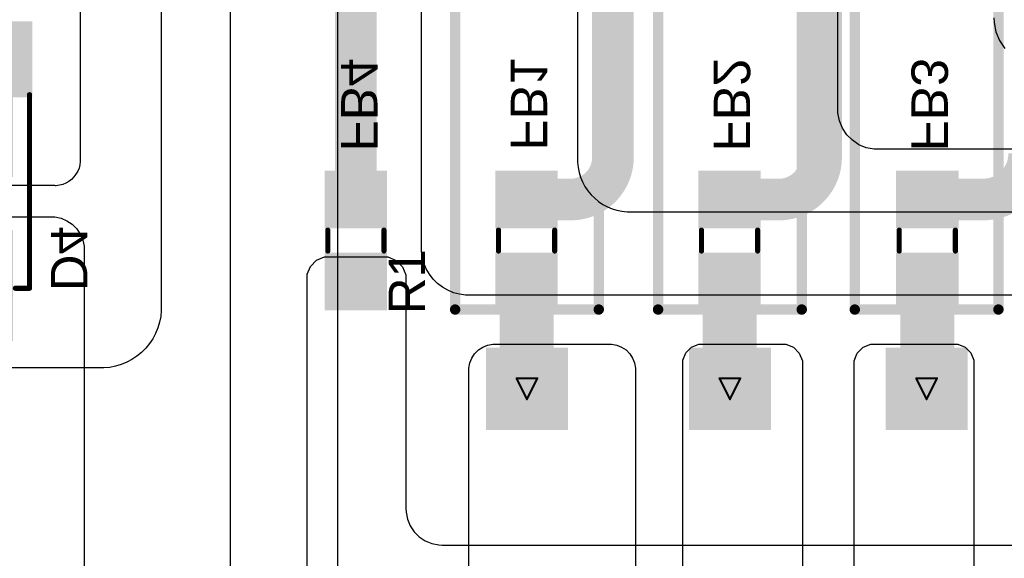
# Model space of a CAD drawing. Header units: inches. Extents: x 0 to 11.2, y -0.2 to 5.5.
# Tile 11 of 57: x 1.4 to 2.3, y 0.3 to 0.8. Entities that reach past the tile are written whole.
import ezdxf

# ---------------------------------------------------------------- set-up
doc = ezdxf.new("R2010")
doc.units = ezdxf.units.IN
doc.header["$MEASUREMENT"] = 0
for name, color, linetype in [('Bottom Layer', 5, 'Continuous'), ('Bottom Overlay', 54, 'Continuous'), ('Bottom Paste', 16, 'Continuous'), ('Bottom Solder', 6, 'Continuous'), ('Drill Drawing', 1, 'Continuous'), ('Multi-Layer', 9, 'Continuous'), ('Pad Holes', 156, 'Continuous'), ('Top Layer', 1, 'Continuous'), ('Top Overlay', 2, 'Continuous'), ('Top Solder', 216, 'Continuous')]:
    doc.layers.add(name, color=color, linetype=linetype)
doc.styles.add('Arial', font='txt', dxfattribs={"height": 0.2})

# ---------------------------------------------------------------- blocks, each defined once
blk = doc.blocks.new('I___0805_B_3')
at = {"layer": 'Bottom Layer'}
for points in [[(-0.06299, 0.02598), (-0.01575, 0.02598), (-0.01575, -0.02598), (-0.06299, -0.02598)], [(0.01575, 0.02598), (0.06299, 0.02598), (0.06299, -0.02598), (0.01575, -0.02598)]]:
    blk.add_hatch(color=5, dxfattribs=at).paths.add_polyline_path(points)
at = {"layer": 'Bottom Paste'}
for points in [[(-0.06299, 0.02598), (-0.01575, 0.02598), (-0.01575, -0.02598), (-0.06299, -0.02598)], [(0.01575, 0.02598), (0.06299, 0.02598), (0.06299, -0.02598), (0.01575, -0.02598)]]:
    blk.add_hatch(color=16, dxfattribs=at).paths.add_polyline_path(points)
at = {"layer": 'Bottom Solder'}
for points in [[(-0.06699, 0.02998), (-0.01175, 0.02998), (-0.01175, -0.02998), (-0.06699, -0.02998)], [(0.01175, 0.02998), (0.06699, 0.02998), (0.06699, -0.02998), (0.01175, -0.02998)]]:
    blk.add_hatch(color=6, dxfattribs=at).paths.add_polyline_path(points)
at = {"layer": 'Bottom Overlay', "const_width": 0.005}
for points in [[(-0.01, 0.027), (0.01, 0.027)], [(-0.01, -0.027), (0.01, -0.027)]]:
    blk.add_lwpolyline(points, dxfattribs=at)
at = {"layer": 'Bottom Overlay', "const_width": 0.0025}
for points in [[(-0.01125, 0.027, 1), (-0.00875, 0.027, 1)], [(0.00875, 0.027, 1), (0.01125, 0.027, 1)], [(-0.01125, -0.027, 1), (-0.00875, -0.027, 1)], [(0.00875, -0.027, 1), (0.01125, -0.027, 1)]]:
    blk.add_lwpolyline(points, format="xyb", close=True, dxfattribs=at)
blk = doc.blocks.new('I___0805_B_4')
at = {"layer": 'Bottom Layer'}
for points in [[(-0.06299, 0.02598), (-0.01575, 0.02598), (-0.01575, -0.02598), (-0.06299, -0.02598)], [(0.01575, 0.02598), (0.06299, 0.02598), (0.06299, -0.02598), (0.01575, -0.02598)]]:
    blk.add_hatch(color=5, dxfattribs=at).paths.add_polyline_path(points)
at = {"layer": 'Bottom Paste'}
for points in [[(-0.06299, 0.02598), (-0.01575, 0.02598), (-0.01575, -0.02598), (-0.06299, -0.02598)], [(0.01575, 0.02598), (0.06299, 0.02598), (0.06299, -0.02598), (0.01575, -0.02598)]]:
    blk.add_hatch(color=16, dxfattribs=at).paths.add_polyline_path(points)
at = {"layer": 'Bottom Solder'}
for points in [[(-0.06699, 0.02998), (-0.01175, 0.02998), (-0.01175, -0.02998), (-0.06699, -0.02998)], [(0.01175, 0.02998), (0.06699, 0.02998), (0.06699, -0.02998), (0.01175, -0.02998)]]:
    blk.add_hatch(color=6, dxfattribs=at).paths.add_polyline_path(points)
at = {"layer": 'Bottom Overlay', "const_width": 0.005}
for points in [[(-0.01, 0.027), (0.01, 0.027)], [(-0.01, -0.027), (0.01, -0.027)]]:
    blk.add_lwpolyline(points, dxfattribs=at)
at = {"layer": 'Bottom Overlay', "const_width": 0.0025}
for points in [[(-0.01125, 0.027, 1), (-0.00875, 0.027, 1)], [(0.00875, 0.027, 1), (0.01125, 0.027, 1)], [(-0.01125, -0.027, 1), (-0.00875, -0.027, 1)], [(0.00875, -0.027, 1), (0.01125, -0.027, 1)]]:
    blk.add_lwpolyline(points, format="xyb", close=True, dxfattribs=at)
blk = doc.blocks.new('I___0805_B_5')
at = {"layer": 'Bottom Layer'}
for points in [[(-0.06299, 0.02598), (-0.01575, 0.02598), (-0.01575, -0.02598), (-0.06299, -0.02598)], [(0.01575, 0.02598), (0.06299, 0.02598), (0.06299, -0.02598), (0.01575, -0.02598)]]:
    blk.add_hatch(color=5, dxfattribs=at).paths.add_polyline_path(points)
at = {"layer": 'Bottom Paste'}
for points in [[(-0.06299, 0.02598), (-0.01575, 0.02598), (-0.01575, -0.02598), (-0.06299, -0.02598)], [(0.01575, 0.02598), (0.06299, 0.02598), (0.06299, -0.02598), (0.01575, -0.02598)]]:
    blk.add_hatch(color=16, dxfattribs=at).paths.add_polyline_path(points)
at = {"layer": 'Bottom Solder'}
for points in [[(-0.06699, 0.02998), (-0.01175, 0.02998), (-0.01175, -0.02998), (-0.06699, -0.02998)], [(0.01175, 0.02998), (0.06699, 0.02998), (0.06699, -0.02998), (0.01175, -0.02998)]]:
    blk.add_hatch(color=6, dxfattribs=at).paths.add_polyline_path(points)
at = {"layer": 'Bottom Overlay', "const_width": 0.005}
for points in [[(-0.01, 0.027), (0.01, 0.027)], [(-0.01, -0.027), (0.01, -0.027)]]:
    blk.add_lwpolyline(points, dxfattribs=at)
at = {"layer": 'Bottom Overlay', "const_width": 0.0025}
for points in [[(-0.01125, 0.027, 1), (-0.00875, 0.027, 1)], [(0.00875, 0.027, 1), (0.01125, 0.027, 1)], [(-0.01125, -0.027, 1), (-0.00875, -0.027, 1)], [(0.00875, -0.027, 1), (0.01125, -0.027, 1)]]:
    blk.add_lwpolyline(points, format="xyb", close=True, dxfattribs=at)
blk = doc.blocks.new('I___0805_B_6')
at = {"layer": 'Bottom Layer'}
for points in [[(-0.06299, 0.02598), (-0.01575, 0.02598), (-0.01575, -0.02598), (-0.06299, -0.02598)], [(0.01575, 0.02598), (0.06299, 0.02598), (0.06299, -0.02598), (0.01575, -0.02598)]]:
    blk.add_hatch(color=5, dxfattribs=at).paths.add_polyline_path(points)
at = {"layer": 'Bottom Paste'}
for points in [[(-0.06299, 0.02598), (-0.01575, 0.02598), (-0.01575, -0.02598), (-0.06299, -0.02598)], [(0.01575, 0.02598), (0.06299, 0.02598), (0.06299, -0.02598), (0.01575, -0.02598)]]:
    blk.add_hatch(color=16, dxfattribs=at).paths.add_polyline_path(points)
at = {"layer": 'Bottom Solder'}
for points in [[(-0.06699, 0.02998), (-0.01175, 0.02998), (-0.01175, -0.02998), (-0.06699, -0.02998)], [(0.01175, 0.02998), (0.06699, 0.02998), (0.06699, -0.02998), (0.01175, -0.02998)]]:
    blk.add_hatch(color=6, dxfattribs=at).paths.add_polyline_path(points)
at = {"layer": 'Bottom Overlay', "const_width": 0.005}
for points in [[(-0.01, 0.027), (0.01, 0.027)], [(-0.01, -0.027), (0.01, -0.027)]]:
    blk.add_lwpolyline(points, dxfattribs=at)
at = {"layer": 'Bottom Overlay', "const_width": 0.0025}
for points in [[(-0.01125, 0.027, 1), (-0.00875, 0.027, 1)], [(0.00875, 0.027, 1), (0.01125, 0.027, 1)], [(-0.01125, -0.027, 1), (-0.00875, -0.027, 1)], [(0.00875, -0.027, 1), (0.01125, -0.027, 1)]]:
    blk.add_lwpolyline(points, format="xyb", close=True, dxfattribs=at)
blk = doc.blocks.new('FMP200JR_52_1R_38')
at = {"layer": 'Bottom Layer'}
blk.add_hatch(color=5, dxfattribs=at).paths.add_polyline_path([(-0.27657, 0.03543), (-0.20571, 0.03543), (-0.20571, -0.03543), (-0.27657, -0.03543)])
h = blk.add_hatch(color=5, dxfattribs=at)
edge = h.paths.add_edge_path()
edge.add_arc((0.24114, 0), 0.03543, 0, 360)
at = {"layer": 'Bottom Solder'}
blk.add_hatch(color=6, dxfattribs=at).paths.add_polyline_path([(-0.28057, 0.03943), (-0.20171, 0.03943), (-0.20171, -0.03943), (-0.28057, -0.03943)])
h = blk.add_hatch(color=6, dxfattribs=at)
edge = h.paths.add_edge_path()
edge.add_arc((0.24114, 0), 0.03943, 0, 360)
at = {"layer": 'Multi-Layer'}
blk.add_hatch(color=9, dxfattribs=at).paths.add_polyline_path([(-0.27657, 0.03543), (-0.20571, 0.03543), (-0.20571, -0.03543), (-0.27657, -0.03543)])
h = blk.add_hatch(color=9, dxfattribs=at)
edge = h.paths.add_edge_path()
edge.add_arc((0.24114, 0), 0.03543, 0, 360)
at = {"layer": 'Pad Holes'}
h = blk.add_hatch(color=7, dxfattribs=at)
edge = h.paths.add_edge_path()
edge.add_arc((-0.24114, 0), 0.01969, 0, 360)
h = blk.add_hatch(color=7, dxfattribs=at)
edge = h.paths.add_edge_path()
edge.add_arc((0.24114, 0), 0.01969, 0, 360)
at = {"layer": 'Top Layer'}
blk.add_hatch(color=1, dxfattribs=at).paths.add_polyline_path([(-0.27657, 0.03543), (-0.20571, 0.03543), (-0.20571, -0.03543), (-0.27657, -0.03543)])
h = blk.add_hatch(color=1, dxfattribs=at)
edge = h.paths.add_edge_path()
edge.add_arc((0.24114, 0), 0.03543, 0, 360)
at = {"layer": 'Top Solder'}
blk.add_hatch(color=216, dxfattribs=at).paths.add_polyline_path([(-0.28057, 0.03943), (-0.20171, 0.03943), (-0.20171, -0.03943), (-0.28057, -0.03943)])
h = blk.add_hatch(color=216, dxfattribs=at)
edge = h.paths.add_edge_path()
edge.add_arc((0.24114, 0), 0.03943, 0, 360)
at = {"layer": 'Top Overlay', "const_width": 0.01}
for points in [[(-0.165, 0.069), (-0.165, -0.069)], [(-0.165, 0.069), (0.17, 0.069)], [(0.17, 0.069), (0.17, -0.069)], [(-0.165, -0.069), (0.17, -0.069)]]:
    blk.add_lwpolyline(points, dxfattribs=at)
at = {"layer": 'Top Overlay', "const_width": 0.005}
for points in [[(-0.1675, 0.069, 1), (-0.1625, 0.069, 1)], [(-0.1675, 0.069, 1), (-0.1625, 0.069, 1)], [(0.1675, 0.069, 1), (0.1725, 0.069, 1)], [(0.1675, 0.069, 1), (0.1725, 0.069, 1)], [(-0.1675, -0.069, 1), (-0.1625, -0.069, 1)], [(-0.1675, -0.069, 1), (-0.1625, -0.069, 1)], [(0.1675, -0.069, 1), (0.1725, -0.069, 1)], [(0.1675, -0.069, 1), (0.1725, -0.069, 1)]]:
    blk.add_lwpolyline(points, format="xyb", close=True, dxfattribs=at)
blk = doc.blocks.new('FMP200JR_52_1R_43')
at = {"layer": 'Bottom Layer'}
blk.add_hatch(color=5, dxfattribs=at).paths.add_polyline_path([(-0.27657, 0.03543), (-0.20571, 0.03543), (-0.20571, -0.03543), (-0.27657, -0.03543)])
h = blk.add_hatch(color=5, dxfattribs=at)
edge = h.paths.add_edge_path()
edge.add_arc((0.24114, 0), 0.03543, 0, 360)
at = {"layer": 'Bottom Solder'}
blk.add_hatch(color=6, dxfattribs=at).paths.add_polyline_path([(-0.28057, 0.03943), (-0.20171, 0.03943), (-0.20171, -0.03943), (-0.28057, -0.03943)])
h = blk.add_hatch(color=6, dxfattribs=at)
edge = h.paths.add_edge_path()
edge.add_arc((0.24114, 0), 0.03943, 0, 360)
at = {"layer": 'Multi-Layer'}
blk.add_hatch(color=9, dxfattribs=at).paths.add_polyline_path([(-0.27657, 0.03543), (-0.20571, 0.03543), (-0.20571, -0.03543), (-0.27657, -0.03543)])
h = blk.add_hatch(color=9, dxfattribs=at)
edge = h.paths.add_edge_path()
edge.add_arc((0.24114, 0), 0.03543, 0, 360)
at = {"layer": 'Pad Holes'}
h = blk.add_hatch(color=7, dxfattribs=at)
edge = h.paths.add_edge_path()
edge.add_arc((-0.24114, 0), 0.01969, 0, 360)
h = blk.add_hatch(color=7, dxfattribs=at)
edge = h.paths.add_edge_path()
edge.add_arc((0.24114, 0), 0.01969, 0, 360)
at = {"layer": 'Top Layer'}
blk.add_hatch(color=1, dxfattribs=at).paths.add_polyline_path([(-0.27657, 0.03543), (-0.20571, 0.03543), (-0.20571, -0.03543), (-0.27657, -0.03543)])
h = blk.add_hatch(color=1, dxfattribs=at)
edge = h.paths.add_edge_path()
edge.add_arc((0.24114, 0), 0.03543, 0, 360)
at = {"layer": 'Top Solder'}
blk.add_hatch(color=216, dxfattribs=at).paths.add_polyline_path([(-0.28057, 0.03943), (-0.20171, 0.03943), (-0.20171, -0.03943), (-0.28057, -0.03943)])
h = blk.add_hatch(color=216, dxfattribs=at)
edge = h.paths.add_edge_path()
edge.add_arc((0.24114, 0), 0.03943, 0, 360)
at = {"layer": 'Top Overlay', "const_width": 0.01}
for points in [[(-0.165, 0.069), (-0.165, -0.069)], [(-0.165, 0.069), (0.17, 0.069)], [(0.17, 0.069), (0.17, -0.069)], [(-0.165, -0.069), (0.17, -0.069)]]:
    blk.add_lwpolyline(points, dxfattribs=at)
at = {"layer": 'Top Overlay', "const_width": 0.005}
for points in [[(-0.1675, 0.069, 1), (-0.1625, 0.069, 1)], [(-0.1675, 0.069, 1), (-0.1625, 0.069, 1)], [(0.1675, 0.069, 1), (0.1725, 0.069, 1)], [(0.1675, 0.069, 1), (0.1725, 0.069, 1)], [(-0.1675, -0.069, 1), (-0.1625, -0.069, 1)], [(-0.1675, -0.069, 1), (-0.1625, -0.069, 1)], [(0.1675, -0.069, 1), (0.1725, -0.069, 1)], [(0.1675, -0.069, 1), (0.1725, -0.069, 1)]]:
    blk.add_lwpolyline(points, format="xyb", close=True, dxfattribs=at)
blk = doc.blocks.new('FMP200JR_52_1R_49')
at = {"layer": 'Bottom Layer'}
blk.add_hatch(color=5, dxfattribs=at).paths.add_polyline_path([(-0.27657, 0.03543), (-0.20571, 0.03543), (-0.20571, -0.03543), (-0.27657, -0.03543)])
h = blk.add_hatch(color=5, dxfattribs=at)
edge = h.paths.add_edge_path()
edge.add_arc((0.24114, 0), 0.03543, 0, 360)
at = {"layer": 'Bottom Solder'}
blk.add_hatch(color=6, dxfattribs=at).paths.add_polyline_path([(-0.28057, 0.03943), (-0.20171, 0.03943), (-0.20171, -0.03943), (-0.28057, -0.03943)])
h = blk.add_hatch(color=6, dxfattribs=at)
edge = h.paths.add_edge_path()
edge.add_arc((0.24114, 0), 0.03943, 0, 360)
at = {"layer": 'Multi-Layer'}
blk.add_hatch(color=9, dxfattribs=at).paths.add_polyline_path([(-0.27657, 0.03543), (-0.20571, 0.03543), (-0.20571, -0.03543), (-0.27657, -0.03543)])
h = blk.add_hatch(color=9, dxfattribs=at)
edge = h.paths.add_edge_path()
edge.add_arc((0.24114, 0), 0.03543, 0, 360)
at = {"layer": 'Pad Holes'}
h = blk.add_hatch(color=7, dxfattribs=at)
edge = h.paths.add_edge_path()
edge.add_arc((-0.24114, 0), 0.01969, 0, 360)
h = blk.add_hatch(color=7, dxfattribs=at)
edge = h.paths.add_edge_path()
edge.add_arc((0.24114, 0), 0.01969, 0, 360)
at = {"layer": 'Top Layer'}
blk.add_hatch(color=1, dxfattribs=at).paths.add_polyline_path([(-0.27657, 0.03543), (-0.20571, 0.03543), (-0.20571, -0.03543), (-0.27657, -0.03543)])
h = blk.add_hatch(color=1, dxfattribs=at)
edge = h.paths.add_edge_path()
edge.add_arc((0.24114, 0), 0.03543, 0, 360)
at = {"layer": 'Top Solder'}
blk.add_hatch(color=216, dxfattribs=at).paths.add_polyline_path([(-0.28057, 0.03943), (-0.20171, 0.03943), (-0.20171, -0.03943), (-0.28057, -0.03943)])
h = blk.add_hatch(color=216, dxfattribs=at)
edge = h.paths.add_edge_path()
edge.add_arc((0.24114, 0), 0.03943, 0, 360)
at = {"layer": 'Top Overlay', "const_width": 0.01}
for points in [[(-0.165, 0.069), (0.17, 0.069)], [(-0.165, 0.069), (-0.165, -0.069)], [(0.17, 0.069), (0.17, -0.069)], [(-0.165, -0.069), (0.17, -0.069)]]:
    blk.add_lwpolyline(points, dxfattribs=at)
at = {"layer": 'Top Overlay', "const_width": 0.005}
for points in [[(-0.1675, 0.069, 1), (-0.1625, 0.069, 1)], [(-0.1675, 0.069, 1), (-0.1625, 0.069, 1)], [(0.1675, 0.069, 1), (0.1725, 0.069, 1)], [(0.1675, 0.069, 1), (0.1725, 0.069, 1)], [(-0.1675, -0.069, 1), (-0.1625, -0.069, 1)], [(-0.1675, -0.069, 1), (-0.1625, -0.069, 1)], [(0.1675, -0.069, 1), (0.1725, -0.069, 1)], [(0.1675, -0.069, 1), (0.1725, -0.069, 1)]]:
    blk.add_lwpolyline(points, format="xyb", close=True, dxfattribs=at)
blk = doc.blocks.new('SMA_B_87')
at = {"layer": 'Bottom Layer'}
for points in [[(-0.12795, 0.03346), (-0.02953, 0.03346), (-0.02953, -0.03346), (-0.12795, -0.03346)], [(0.02953, 0.03346), (0.12795, 0.03346), (0.12795, -0.03346), (0.02953, -0.03346)]]:
    blk.add_hatch(color=5, dxfattribs=at).paths.add_polyline_path(points)
at = {"layer": 'Bottom Overlay'}
for points in [[(-0.175, -0.05598), (-0.12906, -0.05598), (-0.12906, 0.05597), (-0.175, 0.05597)], [(-0.12992, 0.03638), (-0.1022, 0.03638), (-0.1022, 0.05598), (-0.12992, 0.05598)], [(-0.12992, -0.05598), (-0.1022, -0.05598), (-0.1022, -0.03638), (-0.12992, -0.03638)]]:
    blk.add_hatch(color=54, dxfattribs=at).paths.add_polyline_path(points)
at = {"layer": 'Bottom Paste'}
for points in [[(-0.12795, 0.03346), (-0.02953, 0.03346), (-0.02953, -0.03346), (-0.12795, -0.03346)], [(0.02953, 0.03346), (0.12795, 0.03346), (0.12795, -0.03346), (0.02953, -0.03346)]]:
    blk.add_hatch(color=16, dxfattribs=at).paths.add_polyline_path(points)
at = {"layer": 'Bottom Solder'}
for points in [[(-0.13195, 0.03746), (-0.02553, 0.03746), (-0.02553, -0.03746), (-0.13195, -0.03746)], [(0.02553, 0.03746), (0.13195, 0.03746), (0.13195, -0.03746), (0.02553, -0.03746)]]:
    blk.add_hatch(color=6, dxfattribs=at).paths.add_polyline_path(points)
at = {"layer": 'Bottom Overlay', "const_width": 0.005}
for points in [[(0.08115, 0.05345), (-0.10465, 0.05345)], [(0.08115, 0.03985), (0.08115, 0.05345)], [(0.08115, -0.05345), (0.08115, -0.03985)], [(0.08115, -0.05345), (-0.10465, -0.05345)]]:
    blk.add_lwpolyline(points, dxfattribs=at)
at = {"layer": 'Bottom Overlay', "const_width": 0.0025}
for points in [[(-0.1059, 0.05345, 1), (-0.1034, 0.05345, 1)], [(0.0799, 0.05345, 1), (0.0824, 0.05345, 1)], [(0.0799, 0.05345, 1), (0.0824, 0.05345, 1)], [(0.0799, 0.03985, 1), (0.0824, 0.03985, 1)], [(0.0799, -0.03985, 1), (0.0824, -0.03985, 1)], [(-0.1059, -0.05345, 1), (-0.1034, -0.05345, 1)], [(0.0799, -0.05345, 1), (0.0824, -0.05345, 1)], [(0.0799, -0.05345, 1), (0.0824, -0.05345, 1)]]:
    blk.add_lwpolyline(points, format="xyb", close=True, dxfattribs=at)

msp = doc.modelspace()

# ---------------------------------------------------------------- hatches: boundary and pattern name
at = {"layer": 'Bottom Layer'}
for points in [[(1.85502, 0.45), (1.90698, 0.45), (1.90698, 0.57662), (1.85502, 0.57662)], [(2.05002, 0.45), (2.10198, 0.45), (2.10198, 0.57662), (2.05002, 0.57662)], [(2.24002, 0.45), (2.29198, 0.45), (2.29198, 0.57662), (2.24002, 0.57662)]]:
    msp.add_hatch(color=5, dxfattribs=at).paths.add_polyline_path(points)

# ---------------------------------------------------------------- linework, layer by layer
for p, q in [((1.45223, 0.86676), (1.45223, 0.66836)), ((1.4518, 0.66511), (1.45096, 0.66195)), ((1.45223, 0.66836), (1.4518, 0.66511)), ((1.44607, 0.65348), (1.44375, 0.65116)), ((1.44806, 0.65608), (1.44607, 0.65348)), ((1.4497, 0.65892), (1.44806, 0.65608)), ((1.45096, 0.66195), (1.4497, 0.65892)), ((1.42765, 0.64509), (1.32769, 0.64509)), ((1.42824, 0.64505), (1.42765, 0.64509)), ((1.42884, 0.64507), (1.42824, 0.64505)), ((1.42913, 0.64503), (1.42884, 0.64507)), ((1.43212, 0.64543), (1.42913, 0.64503)), ((1.43528, 0.64628), (1.43212, 0.64543)), ((1.43831, 0.64753), (1.43528, 0.64628)), ((1.44115, 0.64917), (1.43831, 0.64753)), ((1.44375, 0.65116), (1.44115, 0.64917)), ((1.32769, 0.615), (1.42765, 0.615)), ((1.42765, 0.615), (1.43368, 0.6138)), ((1.43368, 0.6138), (1.43936, 0.61145)), ((1.43936, 0.61145), (1.44447, 0.60803)), ((1.44447, 0.60803), (1.44882, 0.60369)), ((1.44882, 0.60369), (1.45223, 0.59858)), ((1.45223, 0.59858), (1.45458, 0.5929)), ((1.45458, 0.5929), (1.45578, 0.58687)), ((1.45578, 0.58687), (1.45578, 0.5838)), ((1.45578, 0.5838), (1.45578, 0.5838)), ((1.45578, 0.5838), (1.45578, 0.15378)), ((1.67323, 0.5676), (1.67909, 0.57345)), ((1.67909, 0.57345), (1.68674, 0.57662)), ((1.68674, 0.57662), (1.69088, 0.57662)), ((1.69088, 0.57662), (1.74768, 0.57662)), ((1.74768, 0.57662), (1.75563, 0.57333)), ((1.75563, 0.57333), (1.76171, 0.56725)), ((1.67006, 0.55995), (1.67323, 0.5676)), ((1.67006, 0.55581), (1.67006, 0.55995)), ((1.76171, 0.56725), (1.765, 0.5593)), ((1.765, 0.5593), (1.765, 0.555)), ((1.67006, 0.26709), (1.67006, 0.55581)), ((1.765, 0.555), (1.765, 0.335)), ((1.765, 0.335), (1.76517, 0.33157)), ((1.76517, 0.33157), (1.76651, 0.32484)), ((1.76651, 0.32484), (1.76913, 0.3185)), ((1.76913, 0.3185), (1.77294, 0.3128)), ((1.77294, 0.3128), (1.7778, 0.30794)), ((1.7778, 0.30794), (1.7835, 0.30413)), ((1.7835, 0.30413), (1.78984, 0.30151)), ((1.78984, 0.30151), (1.79657, 0.30017)), ((1.79657, 0.30017), (1.8, 0.3)), ((1.8, 0.3), (2.446, 0.3))]:
    msp.add_line(p, q, dxfattribs=at)
at = {"layer": 'Bottom Layer', "const_width": 0.04}
for points in [[(2.164, 1.41842), (2.164, 0.67231)], [(1.964, 0.67236), (1.964, 1.41438)], [(1.717, 0.63174), (1.717, 1.33985)], [(1.88135, 0.63174), (1.92338, 0.63174)], [(2.076, 0.63174), (2.12343, 0.63174)], [(2.266, 0.63174), (2.3195, 0.63174)]]:
    msp.add_lwpolyline(points, dxfattribs=at)
for points in [[(1.964, 0.67236, -0.414214), (1.92338, 0.63174)], [(2.164, 0.67231, -0.414214), (2.12343, 0.63174)], [(2.364, 0.67624, -0.414214), (2.3195, 0.63174)]]:
    msp.add_lwpolyline(points, format="xyb", dxfattribs=at)
at = {"layer": 'Bottom Layer', "const_width": 0.02}
for points in [[(1.954, 0.67236, 1), (1.974, 0.67236, 1)], [(1.954, 0.67236, 1), (1.974, 0.67236, 1)], [(2.154, 0.67231, 1), (2.174, 0.67231, 1)], [(2.154, 0.67231, 1), (2.174, 0.67231, 1)], [(1.707, 0.63174, 1), (1.727, 0.63174, 1)], [(1.87135, 0.63174, 1), (1.89135, 0.63174, 1)], [(1.91338, 0.63174, 1), (1.93338, 0.63174, 1)], [(1.91338, 0.63174, 1), (1.93338, 0.63174, 1)], [(2.066, 0.63174, 1), (2.086, 0.63174, 1)], [(2.11343, 0.63174, 1), (2.13343, 0.63174, 1)], [(2.11343, 0.63174, 1), (2.13343, 0.63174, 1)], [(2.256, 0.63174, 1), (2.276, 0.63174, 1)], [(2.3095, 0.63174, 1), (2.3295, 0.63174, 1)], [(2.3095, 0.63174, 1), (2.3295, 0.63174, 1)]]:
    msp.add_lwpolyline(points, format="xyb", close=True, dxfattribs=at)
at = {"layer": 'Drill Drawing', "const_width": 0.002}
for points in [[(1.87135, 0.46), (1.89135, 0.46)], [(1.87135, 0.46), (1.88135, 0.44)], [(1.88135, 0.44), (1.89135, 0.46)], [(2.06635, 0.46), (2.08635, 0.46)], [(2.06635, 0.46), (2.07635, 0.44)], [(2.07635, 0.44), (2.08635, 0.46)], [(2.25535, 0.46), (2.27535, 0.46)], [(2.25535, 0.46), (2.26535, 0.44)], [(2.26535, 0.44), (2.27535, 0.46)]]:
    msp.add_lwpolyline(points, dxfattribs=at)
at = {"layer": 'Drill Drawing', "const_width": 0.001}
for points in [[(1.87085, 0.46, 1), (1.87185, 0.46, 1)], [(1.87085, 0.46, 1), (1.87185, 0.46, 1)], [(1.89085, 0.46, 1), (1.89185, 0.46, 1)], [(1.89085, 0.46, 1), (1.89185, 0.46, 1)], [(2.06585, 0.46, 1), (2.06685, 0.46, 1)], [(2.06585, 0.46, 1), (2.06685, 0.46, 1)], [(2.08585, 0.46, 1), (2.08685, 0.46, 1)], [(2.08585, 0.46, 1), (2.08685, 0.46, 1)], [(2.25485, 0.46, 1), (2.25585, 0.46, 1)], [(2.25485, 0.46, 1), (2.25585, 0.46, 1)], [(2.27485, 0.46, 1), (2.27585, 0.46, 1)], [(2.27485, 0.46, 1), (2.27585, 0.46, 1)], [(1.88085, 0.44, 1), (1.88185, 0.44, 1)], [(1.88085, 0.44, 1), (1.88185, 0.44, 1)], [(2.07585, 0.44, 1), (2.07685, 0.44, 1)], [(2.07585, 0.44, 1), (2.07685, 0.44, 1)], [(2.26485, 0.44, 1), (2.26585, 0.44, 1)], [(2.26485, 0.44, 1), (2.26585, 0.44, 1)]]:
    msp.add_lwpolyline(points, format="xyb", close=True, dxfattribs=at)
at = {"layer": 'Top Layer'}
for p, q in [((1.59636, 0.25536), (1.59636, 1.35617)), ((1.69935, 1.29395), (1.69935, 0.169)), ((1.53, 0.97077), (1.53, 0.528)), ((1.78, 0.5854), (1.78, 0.95457)), ((2.18, 0.7187), (2.18, 0.95457)), ((1.93, 0.88457), (1.93, 0.67)), ((2.33, 0.80615), (2.33022, 0.80163)), ((2.33022, 0.80163), (2.33199, 0.79276)), ((2.33199, 0.79276), (2.33545, 0.7844)), ((2.33545, 0.7844), (2.34048, 0.77687)), ((2.18, 0.71489), (2.18, 0.7187)), ((2.18149, 0.70741), (2.18, 0.71489)), ((2.1844, 0.70037), (2.18149, 0.70741)), ((2.18864, 0.69403), (2.1844, 0.70037)), ((2.19403, 0.68864), (2.18864, 0.69403)), ((2.20037, 0.6844), (2.19403, 0.68864)), ((2.20741, 0.68149), (2.20037, 0.6844)), ((2.21489, 0.68), (2.20741, 0.68149)), ((2.84, 0.68), (2.21489, 0.68)), ((1.93, 0.67), (1.93006, 0.66755)), ((1.93006, 0.66755), (1.93054, 0.66266)), ((1.93054, 0.66266), (1.9315, 0.65785)), ((1.9315, 0.65785), (1.93292, 0.65316)), ((1.93292, 0.65316), (1.9348, 0.64862)), ((1.9348, 0.64862), (1.93711, 0.64429)), ((1.93711, 0.64429), (1.93984, 0.64021)), ((1.93984, 0.64021), (1.94295, 0.63642)), ((1.94295, 0.63642), (1.94642, 0.63295)), ((1.94642, 0.63295), (1.95021, 0.62984)), ((1.95021, 0.62984), (1.95429, 0.62711)), ((1.95429, 0.62711), (1.95862, 0.6248)), ((1.95862, 0.6248), (1.96315, 0.62292)), ((1.96315, 0.62292), (1.96785, 0.6215)), ((1.96785, 0.6215), (1.97266, 0.62054)), ((1.97266, 0.62054), (1.97755, 0.62006)), ((1.97755, 0.62006), (1.98, 0.62)), ((1.98, 0.62), (2.61326, 0.62)), ((1.78, 0.58243), (1.78, 0.5854)), ((1.78078, 0.57653), (1.78, 0.58243)), ((1.78232, 0.57078), (1.78078, 0.57653)), ((1.78459, 0.56528), (1.78232, 0.57078)), ((1.78757, 0.56012), (1.78459, 0.56528)), ((1.79119, 0.5554), (1.78757, 0.56012)), ((1.7954, 0.55119), (1.79119, 0.5554)), ((1.80012, 0.54757), (1.7954, 0.55119)), ((1.80528, 0.54459), (1.80012, 0.54757)), ((1.81078, 0.54232), (1.80528, 0.54459)), ((1.81653, 0.54078), (1.81078, 0.54232)), ((1.82243, 0.54), (1.81653, 0.54078)), ((1.8254, 0.54), (1.82243, 0.54)), ((2.36048, 0.54), (1.8254, 0.54)), ((1.53, 0.52515), (1.52944, 0.51948)), ((1.53, 0.528), (1.53, 0.52515)), ((1.52833, 0.51389), (1.52668, 0.50844)), ((1.52944, 0.51948), (1.52833, 0.51389)), ((1.5245, 0.50317), (1.52181, 0.49814)), ((1.52668, 0.50844), (1.5245, 0.50317)), ((1.51864, 0.49341), (1.51503, 0.489)), ((1.52181, 0.49814), (1.51864, 0.49341)), ((1.83886, 0.49009), (1.84352, 0.49202)), ((1.84352, 0.49202), (1.84846, 0.493)), ((1.84846, 0.493), (1.96273, 0.493)), ((1.96273, 0.493), (1.96767, 0.49202)), ((1.96767, 0.49202), (1.97233, 0.49009)), ((2.03933, 0.49007), (2.04639, 0.493)), ((2.04639, 0.493), (2.05022, 0.493)), ((2.05022, 0.493), (2.05022, 0.493)), ((2.05022, 0.493), (2.12998, 0.493)), ((2.12998, 0.493), (2.13733, 0.48996)), ((2.20438, 0.48996), (2.21173, 0.493)), ((2.21173, 0.493), (2.29149, 0.493)), ((2.29149, 0.493), (2.29149, 0.493)), ((2.29149, 0.493), (2.29532, 0.493)), ((2.29532, 0.493), (2.30238, 0.49007)), ((1.511, 0.48497), (1.50659, 0.48136)), ((1.51503, 0.489), (1.511, 0.48497)), ((1.82831, 0.47954), (1.83111, 0.48373)), ((1.83111, 0.48373), (1.83467, 0.48729)), ((1.83467, 0.48729), (1.83886, 0.49009)), ((1.97233, 0.49009), (1.97652, 0.48729)), ((1.97652, 0.48729), (1.98008, 0.48373)), ((1.98008, 0.48373), (1.98288, 0.47954)), ((2.031, 0.47761), (2.03393, 0.48467)), ((2.03393, 0.48467), (2.03933, 0.49007)), ((2.13733, 0.48996), (2.14296, 0.48433)), ((2.14296, 0.48433), (2.146, 0.47698)), ((2.19571, 0.47698), (2.19875, 0.48433)), ((2.19875, 0.48433), (2.20438, 0.48996)), ((2.30238, 0.49007), (2.30778, 0.48467)), ((2.30778, 0.48467), (2.31071, 0.47761)), ((1.49156, 0.47332), (1.48611, 0.47167)), ((1.49683, 0.4755), (1.49156, 0.47332)), ((1.50185, 0.47819), (1.49683, 0.4755)), ((1.50659, 0.48136), (1.50185, 0.47819)), ((1.8254, 0.46995), (1.82639, 0.47489)), ((1.82639, 0.47489), (1.82831, 0.47954)), ((1.98288, 0.47954), (1.98481, 0.47489)), ((1.98481, 0.47489), (1.98579, 0.46995)), ((2.031, 0.47378), (2.031, 0.47761)), ((2.031, 0.05005), (2.031, 0.47378)), ((2.146, 0.47698), (2.146, 0.473)), ((2.19571, 0.473), (2.19571, 0.47698)), ((2.31071, 0.47761), (2.31071, 0.47378)), ((2.31071, 0.47378), (2.31071, 0.05005)), ((1.472, 0.47), (1.068, 0.47)), ((1.47485, 0.47), (1.472, 0.47)), ((1.48052, 0.47056), (1.47485, 0.47)), ((1.48611, 0.47167), (1.48052, 0.47056)), ((1.8254, 0.46743), (1.8254, 0.46995)), ((1.8254, 0.05275), (1.8254, 0.46743)), ((1.98579, 0.46995), (1.98579, 0.46743)), ((1.98579, 0.46743), (1.98579, 0.04566)), ((2.146, 0.473), (2.146, 0.04759)), ((2.19571, 0.04759), (2.19571, 0.473))]:
    msp.add_line(p, q, dxfattribs=at)

# ---------------------------------------------------------------- block references
for name, p, rotation in [('FMP200JR_52_1R_49', (1.88135, 0.69114), 90), ('FMP200JR_52_1R_43', (2.07635, 0.69114), 90), ('FMP200JR_52_1R_38', (2.26535, 0.69114), 90), ('SMA_B_87', (1.35, 0.62774), 270), ('I___0805_B_3', (1.717, 0.59237), 90), ('I___0805_B_6', (1.881, 0.59237), 90), ('I___0805_B_5', (2.076, 0.59237), 90), ('I___0805_B_4', (2.266, 0.59237), 90)]:
    msp.add_blockref(name, p, dxfattribs=dict(rotation=rotation))

# ---------------------------------------------------------------- texts
at = {"layer": 'Bottom Overlay', "style": 'Arial', "text_generation_flag": 2}
for s, p in [('FB4', (1.70279, 0.6779)), ('FB1', (1.86579, 0.67873)), ('FB2', (2.06079, 0.6779)), ('FB3', (2.25079, 0.6779)), ('D4', (1.42404, 0.54365))]:
    msp.add_text(s, height=0.035, rotation=270, dxfattribs=at).set_placement(p)
at = {"layer": 'Top Overlay', "style": 'Arial'}
msp.add_text('R1', height=0.035, rotation=90, dxfattribs=at).set_placement((1.78349, 0.52167))

doc.saveas('drawing.dxf')
